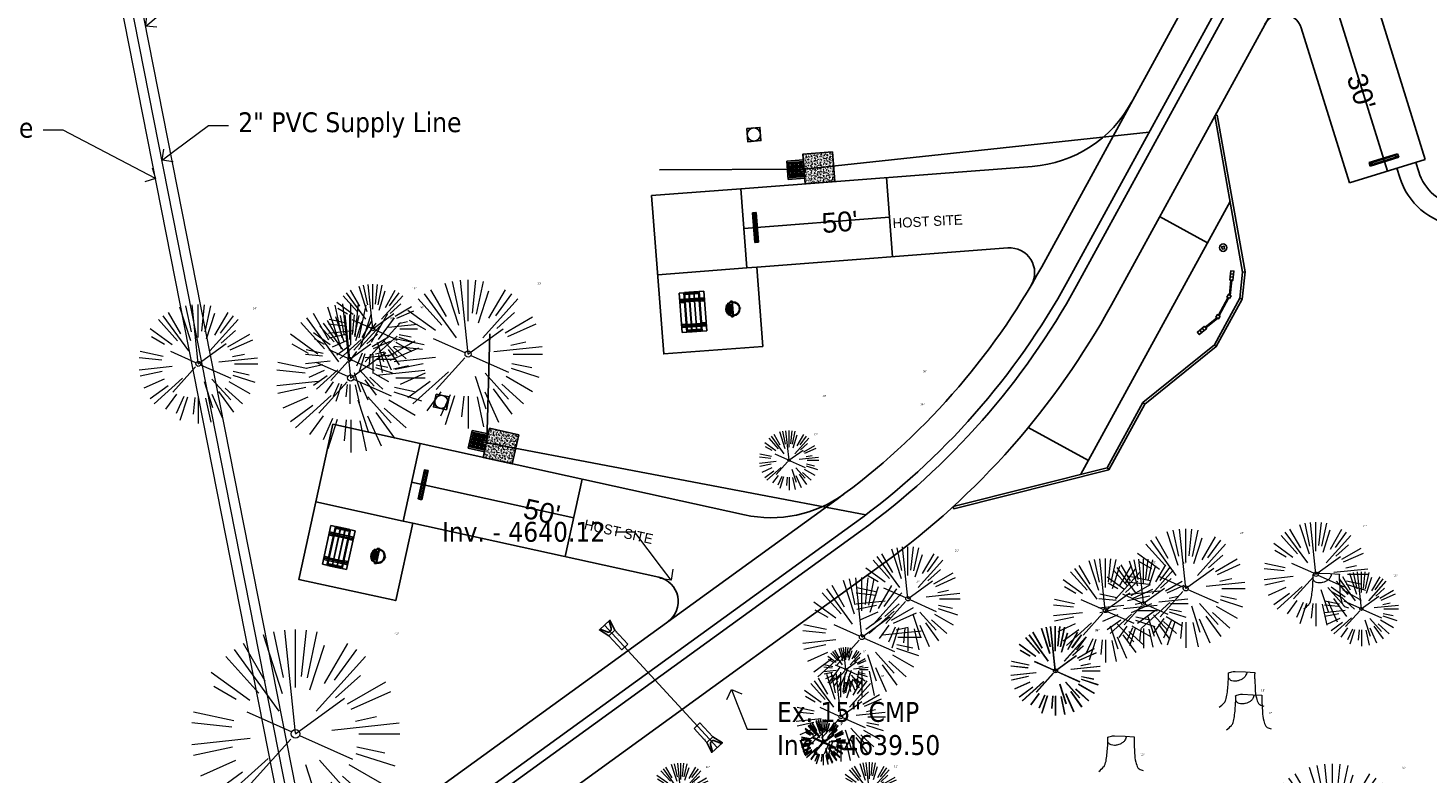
# Model space of a CAD drawing. Header units: feet. Extents: x 1134296 to 1140710, y 647902 to 649877.
# Tile 11 of 34: x 1134699 to 1134981, y 648559 to 648709. Entities that reach past the tile are written whole.
import ezdxf
from ezdxf import colors
from ezdxf.entities.mleader import LeaderData, LeaderLine
from ezdxf.math import Vec2, Vec3

# ---------------------------------------------------------------- set-up
doc = ezdxf.new("R2010")
doc.units = ezdxf.units.FT
doc.header["$MEASUREMENT"] = 0
doc.linetypes.add('HIDDEN4', pattern=[0.095, 0.05, -0.045])
for name, color, linetype in [('-AGGREGATE', 8, 'Continuous'), ('-BOLTS-LAGS-SCREWS', 7, 'Continuous'), ('-CONCRETE', 9, 'Continuous'), ('-HARDWARE', 7, 'Continuous'), ('-TIMBER', 5, 'Continuous'), ('-WOOD', 5, 'Continuous'), ('A-BULLETINBOARD', 3, 'Continuous'), ('A-POSTS&BEAMS', 5, 'Continuous'), ('C-CAMPSITE-PADS', 6, 'Continuous'), ('C-FENCE-FOOTING', 7, 'Continuous'), ('C-PRKG-WHEL-STOP', 9, 'Continuous'), ('C-ROAD-ASPHALT', 1, 'Continuous'), ('C-SITE-SIGN', 4, 'Continuous'), ('C-SITE-TIMBER', 6, 'Continuous'), ('C-SWLK-CONC', 6, 'Continuous'), ('C-SWLK-CONC-PATT', 8, 'Continuous'), ('C-UTIL-HYDRANT', 5, 'Continuous'), ('C-UTIL-WATER-MEP', 7, 'Continuous')]:
    doc.layers.add(name, color=color, linetype=linetype)
for name, color, linetype, lineweight in [('-ANGLE-IRON', 8, 'Continuous', 25), ('V-SITE-VEGE', 8, 'Continuous', 18), ('V-SITE-VEGE-TEXT', 8, 'Continuous', 18), ('V-UTIL-WATR-LINE', 8, 'Continuous', 15)]:
    doc.layers.add(name, color=color, linetype=linetype, lineweight=lineweight)
doc.layers.add('A-HIDDEN', color=8, linetype='Continuous', plot=False)
doc.layers.add('V-ANNO-TEXT', color=7, linetype='Continuous', lineweight=13, plot=False)
doc.styles.add('Arial', font='arial.ttf', dxfattribs={"height": 180})
doc.styles.add('SEI-Dim & Leader', font='tahoma.ttf')

# ---------------------------------------------------------------- blocks, each defined once
blk = doc.blocks.new('V-SITE-VEGE-Coniferious Tree 2')
at = {"color": 0, "linetype": 'ByBlock'}
for p, q in [((-0.0626, 0.1926), (-0.1545, 0.4755)), ((-0.0575, 0.2704), (-0.104, 0.4891)), ((-0.0003, 0.0026), (-0.0523, 0.4973)), ((0, 0.2219), (0, 0.5)), ((0.0289, 0.2753), (0.0522, 0.4973)), ((0.0572, 0.2693), (0.1039, 0.4891)), ((-0.0791, 0.1089), (-0.2939, 0.4045)), ((-0.146, 0.2528), (-0.25, 0.433)), ((0.0685, 0.211), (0.1382, 0.4256)), ((0.1391, 0.2411), (0.25, 0.433)), ((0.1869, 0.2573), (0.2939, 0.4045)), ((-0.1757, 0.1951), (-0.3346, 0.3716)), ((0.0978, 0.1086), (0.3345, 0.3716)), ((-0.2201, 0.1599), (-0.4046, 0.2939)), ((0.192, 0.1729), (0.3116, 0.2806)), ((-0.2844, 0.1642), (-0.3931, 0.227)), ((0.2488, 0.1436), (0.433, 0.25)), ((0.2659, 0.1184), (0.4568, 0.2034)), ((-0.0009, -0.0007), (0.235, 0.1707)), ((-0.2961, 0.0629), (-0.4891, 0.1039)), ((-0.0199, 0.0089), (-0.2319, 0.1032)), ((0.2873, 0.0611), (0.3885, 0.0826)), ((-0.306, 0.0322), (-0.4973, 0.0523)), ((0.1731, 0.0182), (0.4972, 0.0523)), ((0.3025, 0), (0.5, 0)), ((-0.2183, -0.0229), (-0.4973, -0.0523)), ((-0.3022, -0.0642), (-0.4891, -0.1039)), ((-0.023, -0.0255), (-0.2138, -0.2374)), ((0.0185, -0.0083), (0.272, -0.1211)), ((0.2936, -0.0624), (0.4274, -0.0908)), ((-0.2881, -0.1283), (-0.4568, -0.2034)), ((-0.132, -0.1189), (-0.3716, -0.3346)), ((0.1144, -0.1271), (0.2718, -0.3019)), ((0.2891, -0.094), (0.4755, -0.1545)), ((-0.2545, -0.1849), (-0.4046, -0.2939)), ((0.0478, -0.1473), (0.1192, -0.3671)), ((0.2555, -0.1475), (0.433, -0.25)), ((-0.1843, -0.2536), (-0.2767, -0.3808)), ((0.1131, -0.2541), (0.2033, -0.4568)), ((0.1689, -0.2325), (0.2939, -0.4045)), ((0.2254, -0.2029), (0.3716, -0.3346)), ((-0.1214, -0.2725), (-0.1856, -0.4168)), ((-0.091, -0.2799), (-0.1545, -0.4755)), ((-0.0297, -0.2818), (-0.0443, -0.4216)), ((0, -0.2818), (0, -0.5)), ((0.061, -0.2873), (0.1039, -0.4891))]:
    blk.add_line(p, q, dxfattribs=at)
blk.add_circle((0, 0), 0.0208)
blk = doc.blocks.new('V-SITE-VEGE-Stump')
for points in [[(-0.1229, -0.0143, 0.052613), (-0.0986, 0.0077, 0.106195), (-0.0905, 0.0219, 0.044862), (-0.0837, 0.0527, 0.020074), (-0.0776, 0.1229, 0.011675), (-0.0773, 0.1364, 0.007866), (-0.0776, 0.1565)], [(-0.0776, 0.1565, -0.027668), (-0.0534, 0.1634, -0.067978), (-0.0432, 0.1643), (0.0086, 0.1616), (0.054, 0.1591)], [(0.0151, 0.1613, -0.082864), (0.0081, 0.142, -0.111324), (-0.0021, 0.1306, -0.039313), (-0.0159, 0.1223, -0.049197), (-0.028, 0.1177, -0.066002), (-0.0447, 0.1155, -0.070187), (-0.0604, 0.1177, -0.114859), (-0.0685, 0.1223, -0.075938), (-0.0773, 0.1332)], [(0.054, 0.1591, 0.004334), (0.0538, 0.1369, 0.008344), (0.054, 0.1254), (0.0561, 0.0762, 0.046252), (0.0624, 0.0317, 0.069625), (0.0733, 0.0038, 0.149725), (0.0794, -0.002, 0.058523), (0.0992, -0.0091)]]:
    blk.add_lwpolyline(points, format="xyb")
blk = doc.blocks.new('_Open90')
at = {"color": 0, "linetype": 'ByBlock', "lineweight": -2}
for p, q in [((0, 0), (-1, 0)), ((-0.5, 0.5), (0, 0)), ((0, 0), (-0.5, -0.5))]:
    blk.add_line(p, q, dxfattribs=at)
blk = doc.blocks.new('4p kiosk')
at = {"layer": 'A-BULLETINBOARD', "linetype": 'Continuous'}
for points in [[(-59.3, 1.1), (-59.3, -1.1), (-92.5, -14.9), (-93.3, -13)], [(-3.8, 1), (-3.8, -1), (-51.8, -1), (-51.8, 1)], [(3.7, 1.1), (3.7, -1.1), (37, -14.9), (37.8, -13)]]:
    blk.add_lwpolyline(points, close=True, dxfattribs=at)
at = {"layer": 'A-HIDDEN'}
for points in [[(-61.2, -1.7), (-61.1, -1.8), (-59.3, -1.1), (-59.3, 1.1), (-59.4, 1), (-59.4, -1)], [(-51.8, -1), (-49.7, -1), (-49.7, -0.8), (-51.6, -0.8), (-51.6, 1), (-51.8, 1)], [(-3.8, -1), (-5.8, -1), (-5.8, -0.8), (-3.9, -0.8), (-3.9, 1), (-3.8, 1)], [(5.7, -1.7), (5.6, -1.8), (3.7, -1.1), (3.7, 1.1), (3.9, 1), (3.9, -1)], [(-92.5, -14.9), (-90.7, -14.1), (-90.7, -13.9), (-92.4, -14.6), (-93.1, -12.9), (-93.3, -13)], [(37, -14.9), (35.2, -14.1), (35.2, -13.9), (36.9, -14.6), (37.6, -12.9), (37.8, -13)]]:
    blk.add_lwpolyline(points, close=True, dxfattribs=at)
at = {"layer": 'A-POSTS&BEAMS'}
for points in [[(-51.8, 3.7), (-59.3, 3.7), (-59.3, -3.8), (-51.8, -3.8)], [(-3.8, 3.7), (3.7, 3.7), (3.7, -3.8), (-3.8, -3.8)], [(-105.3, -23.1), (-108.2, -16.2), (-115.1, -19.1), (-112.2, -26)], [(-98.4, -20.3), (-101.3, -13.3), (-108.2, -16.2), (-105.3, -23.1)], [(-91.5, -17.4), (-94.3, -10.5), (-101.3, -13.3), (-98.4, -20.3)], [(36, -17.4), (38.8, -10.5), (45.8, -13.3), (42.9, -20.3)], [(42.9, -20.3), (45.8, -13.3), (52.7, -16.2), (49.8, -23.1)], [(49.8, -23.1), (52.7, -16.2), (59.6, -19.1), (56.7, -26)]]:
    blk.add_lwpolyline(points, close=True, dxfattribs=at)
blk = doc.blocks.new('*U1417')
at = {"flags": 128}
blk.add_lwpolyline([(0.87, -2.15), (-1.06, -0.97), (1.06, 0.97), (2.07, -1.05)], dxfattribs=at)
blk.add_lwpolyline([(0.92, 0.84), (1.32, -0.62, -0.609257), (0.5, -1.37), (-0.92, -0.84)], format="xyb", dxfattribs=at)
blk.add_lwpolyline([(4.65, -3.87), (3.46, -4.97), (0.87, -2.15), (2.07, -1.05)], close=True, dxfattribs=at)
at = {"layer": 'Defpoints'}
blk.add_text('15" FES', height=0.2, rotation=132.4927, dxfattribs=at).set_placement((2.94, -2.13))
blk = doc.blocks.new('*U1415')
at = {"flags": 128}
blk.add_lwpolyline([(-4.65, 3.87), (-3.46, 4.97), (-0.87, 2.15), (-2.07, 1.05)], close=True, dxfattribs=at)
blk.add_lwpolyline([(-0.87, 2.15), (1.06, 0.97), (-1.06, -0.97), (-2.07, 1.05)], dxfattribs=at)
blk.add_lwpolyline([(-0.92, -0.84), (-1.32, 0.62, -0.609257), (-0.5, 1.37), (0.92, 0.84)], format="xyb", dxfattribs=at)
at = {"layer": 'Defpoints'}
blk.add_text('15" FES', height=0.2, rotation=312.4927, dxfattribs=at).set_placement((-2.94, 2.13))
blk = doc.blocks.new('Wheel_Stop')
for points in [[(-36, 6.75), (36, 6.75)], [(-36, -2.25), (-36, 6.75)], [(-35.625, 4.5), (-36, 6.75)], [(-35.625, 0), (-36, -2.25)], [(-35.955, 6.48), (35.955, 6.48)], [(-35.625, 4.5), (-35.625, 0)], [(-35.625, 4.5), (35.625, 4.5)], [(-35.625, 0), (35.625, 0)], [(35.625, 4.5), (36, 6.75)], [(35.625, 4.5), (35.625, 0)], [(35.625, 0), (36, -2.25)], [(36, -2.25), (36, 6.75)], [(-36, -2.25), (36, -2.25)], [(-35.955, -1.98), (35.955, -1.98)]]:
    blk.add_lwpolyline(points)
for centre in [(-30, 2.25), (30, 2.25)]:
    blk.add_circle(centre, 0.5)
blk = doc.blocks.new('10FT_Precast Table')
at = {"layer": '-ANGLE-IRON'}
for p, q in [((-43.5, 15.3), (-46.5, 15.3)), ((-46.5, 15.3), (-46.5, -15.3)), ((-43.5, -15.3), (-43.5, 15.3)), ((-28.5, 21.1), (-28.5, 27.6)), ((-28.5, 27.6), (-24.5, 27.6)), ((-24.5, 21.1), (-28.5, 21.1)), ((-25.5, 15.3), (-28.5, 15.3)), ((-28.5, 15.3), (-28.5, -15.3)), ((-25.5, -15.3), (-25.5, 15.3)), ((-24.5, 27.6), (-24.5, 21.1)), ((28.5, 21.1), (28.5, 27.6)), ((28.5, 27.6), (32.5, 27.6)), ((32.5, 21.1), (28.5, 21.1)), ((32.5, 15.3), (29.5, 15.3)), ((29.5, 15.3), (29.5, -15.3)), ((32.5, 27.6), (32.5, 21.1)), ((32.5, -15.3), (32.5, 15.3)), ((46.5, 15.3), (43.5, 15.3)), ((43.5, 15.3), (43.5, -15.3)), ((46.5, -15.3), (46.5, 15.3)), ((-46.5, -15.3), (-43.5, -15.3)), ((-28.5, -15.3), (-25.5, -15.3)), ((-28.5, -27.6), (-28.5, -21.1)), ((-28.5, -21.1), (-24.5, -21.1)), ((-24.5, -27.6), (-28.5, -27.6)), ((-24.5, -21.1), (-24.5, -27.6)), ((28.5, -27.6), (28.5, -21.1)), ((28.5, -21.1), (32.5, -21.1)), ((32.5, -27.6), (28.5, -27.6)), ((29.5, -15.3), (32.5, -15.3)), ((32.5, -21.1), (32.5, -27.6)), ((43.5, -15.3), (46.5, -15.3))]:
    blk.add_line(p, q, dxfattribs=at)
at = {"layer": '-BOLTS-LAGS-SCREWS'}
for centre in [(-45, 14.3), (-45, 8.8), (-45, 2.8), (-27, 14.3), (-27, 8.8), (-27, 2.8), (-26.5, 26.1), (-26.5, 22.6), (30.5, 26.1), (30.5, 22.6), (31, 14.3), (31, 8.8), (31, 2.8), (45, 14.3), (45, 8.8), (45, 2.8), (-45, -2.8), (-45, -8.8), (-45, -14.3), (-27, -2.8), (-27, -8.8), (-27, -14.3), (-26.5, -22.6), (-26.5, -26.1), (30.5, -22.6), (30.5, -26.1), (31, -2.8), (31, -8.8), (31, -14.3), (45, -2.8), (45, -8.8), (45, -14.3)]:
    blk.add_circle(centre, 0.156, dxfattribs=at)
at = {"layer": '-CONCRETE'}
for p, q in [((-32, -30), (-32, 30)), ((-28.5, 30), (-28.5, 27.6)), ((-28.5, -27.1), (-28.5, 27.1)), ((32.5, 30), (32.5, 27.6)), ((32.5, -27.1), (32.5, 27.1)), ((36, -30), (36, 30)), ((-28.5, -30), (-28.5, -27.6)), ((32.5, -27.6), (32.5, -30))]:
    blk.add_line(p, q, dxfattribs=at)
at = {"layer": '-TIMBER'}
for p, q in [((-48, 18.7), (-48, 30)), ((-48, 30), (48, 30)), ((-48, 18.7), (48, 18.7)), ((-48, 5.9), (-48, 17.1)), ((-48, 17.1), (48, 17.1)), ((-48, 5.9), (48, 5.9)), ((-48, -5.6), (-48, 5.6)), ((-48, 5.6), (48, 5.6)), ((48, 18.7), (48, 30)), ((48, 17.1), (48, 5.9)), ((48, 5.6), (48, -5.6)), ((48, -5.6), (-48, -5.6)), ((-48, -17.1), (-48, -5.9)), ((48, -5.9), (-48, -5.9)), ((48, -17.1), (-48, -17.1)), ((-48, -30), (-48, -18.7)), ((-48, -18.7), (48, -18.7)), ((-48, -30), (48, -30)), ((48, -5.9), (48, -17.1)), ((48, -30), (48, -18.7))]:
    blk.add_line(p, q, dxfattribs=at)
blk = doc.blocks.new('*X1314')
at = {"color": 0}
for p, q in [((146.1, 353.6), (146.1, 353.7)), ((146.1, 352.9), (146.8, 353.6)), ((146.1, 352.5), (146.8, 353.3)), ((146.1, 351.8), (146.8, 352.6)), ((146.1, 351.5), (146.8, 352.2)), ((146.1, 350.8), (146.8, 351.5)), ((146.3, 350.7), (146.8, 351.2))]:
    blk.add_line(p, q, dxfattribs=at)
blk = doc.blocks.new('Pilot Rocks FS-30_18_PA')
at = {"layer": '-HARDWARE'}
for p, q in [((-8.8, 0), (-17.9, 0)), ((-17.9, 0), (-12.8, 0)), ((-10.2, 0), (10.2, 0)), ((8.8, 0), (17.9, 0)), ((12.8, 0), (17.9, 0)), ((-18.9, -1.4), (-18.9, -1)), ((-18.9, -1.4), (-18.9, -1)), ((-18.9, -4.6), (-18.9, -1.4)), ((-18.9, -1.4), (-18.9, -1.4)), ((-18.2, -1.4), (-18.2, -1)), ((-18.2, -1), (-18.2, -1.4)), ((-18.2, -1.4), (-18.1, -1.4)), ((-18.1, -1.4), (-18.1, -4.6)), ((-8.8, -0.6), (-17.9, -0.6)), ((-13.3, -0.6), (-17.9, -0.6)), ((-10.2, -0.6), (10.2, -0.6)), ((-10.2, -0.6), (-10.2, -11.3)), ((-10.2, -11.3), (-10.2, -14.8)), ((-10.2, -13.7), (-10.2, -14.8)), ((-9.5, -0.6), (-9.5, -11.3)), ((-9.5, -11.3), (-9.5, -14.8)), ((-9.5, -11.6), (9.5, -11.6)), ((-9.5, -12.3), (9.5, -12.3)), ((-9.5, -14.8), (-9.5, -14.5)), ((-8.8, -0.6), (-8.8, -11.6)), ((-8.3, -0.6), (-8.3, -11.6)), ((-7.5, -0.6), (-7.5, -11.6)), ((-7, -0.6), (-7, -11.6)), ((-6.2, -0.6), (-6.2, -11.6)), ((-5.7, -0.6), (-5.7, -11.6)), ((-4.9, -0.6), (-4.9, -11.6)), ((-4.3, -0.6), (-4.3, -11.6)), ((-3.6, -0.6), (-3.6, -11.6)), ((-3, -0.6), (-3, -11.6)), ((-2.2, -0.6), (-2.2, -11.6)), ((-1.7, -0.6), (-1.7, -11.6)), ((-0.9, -0.6), (-0.9, -11.6)), ((-0.4, -0.6), (-0.4, -11.6)), ((0.4, -0.6), (0.4, -11.6)), ((0.9, -0.6), (0.9, -11.6)), ((1.7, -0.6), (1.7, -11.6)), ((2.2, -0.6), (2.2, -11.6)), ((3, -0.6), (3, -11.6)), ((3.6, -0.6), (3.6, -11.6)), ((4.3, -0.6), (4.3, -11.6)), ((4.9, -0.6), (4.9, -11.6)), ((5.7, -0.6), (5.7, -11.6)), ((6.2, -0.6), (6.2, -11.6)), ((7, -0.6), (7, -11.6)), ((7.5, -0.6), (7.5, -11.6)), ((8.3, -0.6), (8.3, -11.6)), ((8.8, -0.6), (8.8, -11.6)), ((17.9, -0.6), (8.8, -0.6)), ((9.5, -0.6), (9.5, -11.3)), ((9.5, -11.3), (9.5, -14.8)), ((9.5, -14.5), (9.5, -14.8)), ((10.2, -0.6), (10.2, -11.3)), ((10.2, -11.3), (10.2, -14.8)), ((10.2, -14.8), (10.2, -13.7)), ((18.1, -4.6), (18.1, -1.4)), ((18.1, -1.4), (18.2, -1.4)), ((18.9, -4.6), (18.1, -4.6)), ((18.2, -1.4), (18.2, -1)), ((18.2, -1.4), (18.2, -1)), ((18.9, -1.4), (18.9, -1)), ((18.9, -1), (18.9, -1.4)), ((18.9, -1.4), (18.9, -1.4)), ((18.9, -1.4), (18.9, -4.6))]:
    blk.add_line(p, q, dxfattribs=at)
at = {"layer": '-HARDWARE', "flags": 128}
for points in [[(0, 18.2, 1), (-0.6, 18.2), (-0.6, 15, 1), (0, 15), (0, 18.2)], [(-11.8, -8.9, -1), (-11.3, -9.4), (-13.5, -11.7, -1), (-14, -11.3), (-11.8, -8.9)], [(11.8, -8.9, 1), (11.3, -9.4), (13.5, -11.7, 1), (14, -11.3), (11.8, -8.9)]]:
    blk.add_lwpolyline(points, format="xyb", dxfattribs=at)
at = {"layer": '-HARDWARE'}
for points in [[(-18.9, -4.6), (-18.9, -1.4), (-18.1, -1.4), (-18.1, -4.6)], [(-7.5, -11.6), (-8.3, -11.6), (-8.3, -0.6), (-7.5, -0.6)], [(-6.2, -11.6), (-7, -11.6), (-7, -0.6), (-6.2, -0.6)], [(-4.9, -11.6), (-5.7, -11.6), (-5.7, -0.6), (-4.9, -0.6)], [(-3.6, -11.6), (-4.3, -11.6), (-4.3, -0.6), (-3.6, -0.6)], [(-2.2, -11.6), (-3, -11.6), (-3, -0.6), (-2.2, -0.6)], [(-0.9, -11.6), (-1.7, -11.6), (-1.7, -0.6), (-0.9, -0.6)], [(-0.4, -11.6), (0.4, -11.6), (0.4, -0.6), (-0.4, -0.6)], [(0.9, -11.6), (1.7, -11.6), (1.7, -0.6), (0.9, -0.6)], [(2.2, -11.6), (3, -11.6), (3, -0.6), (2.2, -0.6)], [(3.6, -11.6), (4.3, -11.6), (4.3, -0.6), (3.6, -0.6)], [(4.9, -11.6), (5.7, -11.6), (5.7, -0.6), (4.9, -0.6)], [(6.2, -11.6), (7, -11.6), (7, -0.6), (6.2, -0.6)], [(7.5, -11.6), (8.3, -11.6), (8.3, -0.6), (7.5, -0.6)], [(18.9, -4.6), (18.9, -1.4), (18.1, -1.4), (18.1, -4.6)]]:
    blk.add_lwpolyline(points, close=True, dxfattribs=at)
for centre, radius, start, end in [((-17.9, -1), 1, 90, 180), ((-17.9, -1), 1, 90, 180), ((0, 0), 17.1, 0.1484, 179.8516), ((0, 0), 15.7, 0.161, 179.839), ((17.9, -1), 1, 0, 90), ((17.9, -1), 1, 0, 90), ((-17.9, -1), 0.333, 90, 180), ((-17.9, -1), 0.333, 90, 180), ((0, 0), 17.1, 182.0901, 220.7491), ((0, 0), 15.7, 182.2674, 220.2248), ((0, 0), 17.1, 220.7491, 233.2978), ((0, 0), 15.7, 220.2248, 229.5861), ((-9.9, -11.6), 0.333, 0, 180), ((-9.9, -14.8), 0.333, 180, 0), ((-9.9, -14.8), 0.333, 180, 0), ((0, 0), 15.7, 232.704, 307.296), ((0, 0), 17.1, 236.0414, 303.9586), ((9.9, -11.6), 0.333, 0, 180), ((9.9, -14.8), 0.333, 180, 0), ((9.9, -14.8), 0.333, 180, 0), ((0, 0), 15.7, 310.4139, 319.7752), ((0, 0), 17.1, 306.7022, 319.2509), ((0, 0), 15.7, 319.7752, 357.7326), ((0, 0), 17.1, 319.2509, 357.9099), ((17.9, -1), 0.333, 0, 90), ((17.9, -1), 0.333, 0, 90)]:
    blk.add_arc(centre, radius, start, end, dxfattribs=at)
at = {"layer": '-HARDWARE', "rotation": 180}
for p, xscale, yscale, zscale in [((137.7, 372.6), 1.066666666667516, 1.066666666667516, 1.066666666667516), ((-137.7, 372.6), -1.066666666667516, 1.066666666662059, 1.066666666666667)]:
    blk.add_blockref('*X1314', p, dxfattribs=dict(at, xscale=xscale, yscale=yscale, zscale=zscale))
blk = doc.blocks.new('HYDRANT & PAD')
at = {"layer": '-AGGREGATE'}
h = blk.add_hatch(dxfattribs=at)
h.set_pattern_fill('GRAVEL', color=256, scale=10)
h.paths.add_polyline_path([(18, 72), (18, 108), (-18, 108), (-18, 72), (-4.8, 72), (-4.8, 81.6), (4.8, 81.6), (4.8, 72)])
at = {"layer": 'C-SWLK-CONC-PATT'}
h = blk.add_hatch(dxfattribs=at)
h.set_pattern_fill('AR-CONC', color=256)
h.set_pattern_definition([(50, (-9267.939, -358120.348), (7.17260183, -0.62752135), [0.75, -8.25]), (355, (-9267.939, -358120.348), (-1.38751334, 7.52192134), [0.6, -6.6]), (100.4514445, (-9267.341, -358120.4), (5.78508847, 6.89439991), [0.63740192, -7.01142112]), (46.1842, (-9267.939, -358118.348), (10.6724133, -1.6551928), [1.125, -12.375]), (96.6356355, (-9267.05, -358118.486), (9.34661946, 9.741186), [0.95610342, -10.5171376]), (351.184164, (-9267.939, -358118.348), (9.34661945, 9.741186), [0.9, -9.9]), (21, (-9266.939, -358118.848), (5.96907052, -4.02618891), [0.75, -8.25]), (326, (-9266.939, -358118.848), (2.43315332, 7.25150045), [0.6, -6.6]), (71.4514447, (-9266.4415, -358119.1835), (8.40222377, 3.22531153), [0.6374019, -7.01142112]), (37.5, (-9267.939, -358120.348), (0.121598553, 3.328938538), [0, -6.52, 0, -6.7, 0, -6.625]), (7.5, (-9267.939, -358120.348), (2.630695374, 3.94411712), [0, -3.82, 0, -6.37, 0, -2.525]), (327.5, (-9270.169, -358120.348), (5.338224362, -0.225548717), [0, -2.5, 0, -7.8, 0, -10.35]), (317.5, (-9271.169, -358120.348), (5.831861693, 1.001049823), [0, -3.25, 0, -5.18, 0, -7.35])])
h.paths.add_polyline_path([(36, 72), (-0.5, 72), (-1.8, 72), (-5.8, 72), (-36, 72), (-36, 0), (36, 0)])
at = {"layer": '-HARDWARE'}
for p, q in [((-0.9, 70.2), (-0.9, 69.5)), ((-0.1, 68.2), (-0.2, 71.2)), ((-0.2, 71.2), (0.3, 71.2)), ((0.3, 71.2), (0.2, 68.2)), ((0.9, 70.2), (0.9, 69.5))]:
    blk.add_line(p, q, dxfattribs=at)
blk.add_lwpolyline([(0.9, 69.5), (0.8, 68.6, 0.013614), (0.8, 68.5), (0.8, 68.1, -0.014895), (0.8, 68.1), (0.8, 67.7, -0.39687), (0.4, 67.4), (-0.5, 67.4, -0.39687), (-0.8, 67.7), (-0.8, 68.1, -0.014895), (-0.8, 68.1), (-0.8, 68.5, 0.013614), (-0.8, 68.6), (-0.9, 69.5)], format="xyb", dxfattribs=at)
for points in [[(-0.8, 82.6), (-0.8, 82)], [(0.8, 82), (-0.8, 82)], [(-0.6, 81.6), (-0.6, 82)], [(0.6, 81.6), (0.6, 82)], [(0.7, 82.6), (0.7, 82)]]:
    blk.add_lwpolyline(points, dxfattribs=at)
at = {"layer": '-HARDWARE', "linetype": 'HIDDEN4'}
for points in [[(-0.6, 81.6), (-0.6, 72.1)], [(0.6, 81.6), (0.6, 72)]]:
    blk.add_lwpolyline(points, dxfattribs=at)
at = {"layer": '-HARDWARE'}
for centre, radius, start, end in [((0, 71), 1.2, 284.4558, 262.278), ((0, 82.6), 0.794, 340.8718, 199.1282), ((0, 82.6), 0.75, 0, 180)]:
    blk.add_arc(centre, radius, start, end, dxfattribs=at)
at = {"layer": '-TIMBER', "flags": 128}
for points in [[(-22, 112), (-22, 72)], [(22, 112), (-22, 112)], [(-18, 112), (-18, 72)], [(18, 108), (-18, 108)], [(18, 112), (18, 72)], [(22, 112), (22, 72)]]:
    blk.add_lwpolyline(points, dxfattribs=at)
at = {"layer": '-WOOD'}
blk.add_lwpolyline([(4.8, 72), (4.8, 81.6), (-4.8, 81.6), (-4.8, 72)], close=True, dxfattribs=at)
at = {"layer": 'C-SWLK-CONC'}
blk.add_lwpolyline([(36, 0), (36, 72), (-36, 72), (-36, 0)], dxfattribs=at)
at = {"layer": 'C-SWLK-CONC', "linetype": 'Continuous'}
blk.add_lwpolyline([(-36, 0), (36, 0)], dxfattribs=at)
blk = doc.blocks.new('C_PBASE-PACTOLA_02403811')
at = {"layer": '', "flags": 128}
for points in [[(1134945.3, 648722.05), (1134909.79, 648657.07, -0.111237), (1134866.24, 648607.57), (1134762.18, 648532.09, 0.322945), (1134716.4, 648393.22), (1134719.72, 648382.71, -0.171424), (1134715.29, 648249.56), (1134707.16, 648228.78, -0.022723), (1134688.71, 648187.28, 0.05045), (1134653.34, 648094.13)], [(1134842.14, 648676.6), (1134900.86, 648681.11, 0.253744), (1134920.88, 648694.05)], [(1135001.7, 648664.28), (1134997.68, 648666.48, 0.088755), (1134992.33, 648668.27), (1134986.24, 648669.16, -0.288437), (1134974.9, 648678.86), (1134974.32, 648680.75)], [(1135003.62, 648667.79), (1134999.59, 648669.99, 0.088755), (1134992.91, 648672.23), (1134986.82, 648673.12, -0.288437), (1134978.72, 648680.05), (1134978.14, 648681.93)], [(1134845.36, 648660.8), (1134895.96, 648664.68, -0.605493), (1134900.66, 648657.17)], [(1134777.56, 648625.26), (1134842.87, 648610.88, 0.214261), (1134862.93, 648615.06)], [(1134776.08, 648609.2), (1134825.64, 648598.29, -0.647093), (1134827.5, 648589.36)]]:
    blk.add_lwpolyline(points, format="xyb", dxfattribs=at)
at = {"layer": ''}
for points in [[(1134966.84, 648746.91, 0.186705), (1134965.62, 648728.91), (1134980.05, 648682.53)], [(1134964.77, 648677.78), (1134955.04, 648709.05, 0.662325), (1134947.71, 648709.78)]]:
    blk.add_lwpolyline(points, format="xyb", dxfattribs=at)
for points in [[(1134980.05, 648682.53), (1134964.77, 648677.78)], [(1134910.67, 648619.04), (1134940.73, 648674.06)]]:
    blk.add_lwpolyline(points, dxfattribs=at)
at = {"layer": '', "flags": 128}
blk.add_lwpolyline([(1134814.73, 648588.65), (1134837.38, 648563.95)], dxfattribs=at)
at = {"layer": 'C-CAMPSITE-PADS'}
for points in [[(1134824.19, 648675.22), (1134842.14, 648676.6), (1134843.37, 648660.64), (1134845.36, 648660.8), (1134846.59, 648644.84), (1134826.65, 648643.31)], [(1134776.08, 648609.2), (1134772.64, 648593.57), (1134753.11, 648597.87), (1134759.99, 648629.13), (1134777.56, 648625.26), (1134774.12, 648609.63)]]:
    blk.add_lwpolyline(points, close=True, dxfattribs=at)
at = {"layer": 'C-FENCE-FOOTING', "ltscale": 0.5}
blk.add_circle((1134939.33, 648664.73), 0.75, dxfattribs=at)
at = {"layer": 'C-ROAD-ASPHALT'}
blk.add_lwpolyline([(1134908.59, 648295.08), (1134902.18, 648308.92, -0.385736), (1134904.19, 648315.33, 0.505251), (1134911.81, 648388.99, -0.385736), (1134911.17, 648395.68), (1134920.27, 648407.91, 0.11933), (1134891.69, 648420.07), (1134806.69, 648434.23), (1134804.22, 648419.43, -0.414214), (1134798.47, 648415.32, -0.092061), (1134788.17, 648419.07, 0.092061), (1134777.88, 648422.81), (1134747.79, 648427.82, -0.457207), (1134724.14, 648466.55, -0.15976), (1134766.88, 648525.62), (1134870.94, 648601.1, 0.111237), (1134916.81, 648653.23), (1134952.32, 648718.22, 0.019155)], format="xyb", dxfattribs=at)
blk.add_lwpolyline([(1134633.65, 648994.15), (1134723.23, 649000.6, -0.300313), (1134907.7, 648897.02), (1134943.56, 648827.41, -0.242942), (1134943.47, 648735.65, -0.014482), (1134938.28, 648725.89), (1134902.77, 648660.9, -0.111237), (1134861.54, 648614.05), (1134757.48, 648538.57, 0.178397), (1134706.3, 648462.14, -0.47863), (1134656.99, 648438.88, -0.128153), (1134626.71, 648464.73), (1134623.06, 648469.96, -0.104209), (1134584.05, 648561.81), (1134566.4, 648651.59, -0.01381), (1134561.9, 648678.39), (1134552.83, 648743.38, -0.094333), (1134558.21, 648852.45), (1134566.77, 648887.84, -0.036442), (1134590.86, 648962.97, -0.28642)], format="xyb", close=True, dxfattribs=at)
at = {"layer": 'C-SITE-SIGN'}
blk.add_lwpolyline([(1134939.13, 648664.44), (1134939.62, 648664.52), (1134939.54, 648665.02), (1134939.04, 648664.93)], close=True, dxfattribs=at)
at = {"layer": 'C-SITE-TIMBER', "flags": 128}
for points in [[(1134884.94, 648612.54), (1134915.96, 648620.38), (1134923.13, 648633.51), (1134937.55, 648645.12), (1134942.68, 648654.52), (1134943.25, 648659.81), (1134937.66, 648691.38)], [(1134885.07, 648612.05), (1134916.29, 648619.95), (1134923.52, 648633.19), (1134937.94, 648644.8), (1134943.17, 648654.36), (1134943.76, 648659.83), (1134938.15, 648691.47)], [(1134937.66, 648691.38), (1134938.15, 648691.47)], [(1134943.25, 648659.81), (1134943.76, 648659.83)], [(1134942.68, 648654.52), (1134943.17, 648654.36)], [(1134937.55, 648645.12), (1134937.94, 648644.8)], [(1134923.52, 648633.19), (1134923.13, 648633.51)], [(1134915.96, 648620.38), (1134916.29, 648619.95)], [(1134885.07, 648612.05), (1134884.94, 648612.54)]]:
    blk.add_lwpolyline(points, dxfattribs=at)
at = {"layer": 'C-UTIL-WATER-MEP'}
for p, q in [((1134854.96, 648680.59), (1134924.44, 648688.04)), ((1134854.96, 648680.59), (1134825.76, 648680.4)), ((1134790.98, 648625.37), (1134867.36, 648610.89))]:
    blk.add_line(p, q, dxfattribs=at)
at = {"layer": 'C-UTIL-WATER-MEP', "flags": 128}
blk.add_lwpolyline([(1134943.55, 648723.01), (1134908.04, 648658.03, -0.111237), (1134865.06, 648609.19), (1134761.01, 648533.71, 0.157468), (1134714.97, 648470.68, 0.157468)], format="xyb", dxfattribs=at)
at = {"layer": 'C-UTIL-WATER-MEP'}
for points in [[(1134843.34, 648688.76), (1134846, 648688.97), (1134846.2, 648686.31), (1134843.55, 648686.1)], [(1134780.81, 648635.23), (1134783.41, 648634.65), (1134782.84, 648632.05), (1134780.24, 648632.62)]]:
    blk.add_lwpolyline(points, close=True, dxfattribs=at)
at = {"layer": 'C-UTIL-WATER-MEP', "flags": 128}
blk.add_lwpolyline([(1134790.98, 648625.37), (1134791.6, 648647.35)], dxfattribs=at)
at = {"layer": 'C-UTIL-WATER-MEP'}
for centre in [(1134844.77, 648687.54), (1134781.82, 648633.64)]:
    blk.add_circle(centre, 1.33, dxfattribs=at)
at = {"layer": 'Defpoints'}
for points in [[(1134926.53, 648671.01), (1134936.18, 648665.73)], [(1134900.07, 648628.48), (1134912.2, 648621.86)], [(1134756.55, 648613.5), (1134774.12, 648609.63)]]:
    blk.add_lwpolyline(points, dxfattribs=at)
at = {"layer": 'Defpoints', "flags": 128}
blk.add_lwpolyline([(1134825.42, 648659.26), (1134843.37, 648660.64)], dxfattribs=at)
at = {"layer": '', "color": 221, "linetype": 'Continuous', "lineweight": -3}
for name, p in [('*U1417', (1134814.73, 648588.65)), ('*U1415', (1134837.38, 648563.95))]:
    blk.add_blockref(name, p, dxfattribs=at)
at = {"layer": '-HARDWARE'}
for p, xscale, yscale, zscale, rotation in [((1134840.57, 648652.4), 0.08333333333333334, 0.08333333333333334, 0.08333333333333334, 274.3948077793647), ((1134769.06, 648602.55), 0.08333333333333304, 0.08333333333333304, 0.08333333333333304, 257.5837631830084)]:
    blk.add_blockref('Pilot Rocks FS-30_18_PA', p, dxfattribs=dict(at, xscale=xscale, yscale=yscale, zscale=zscale, rotation=rotation))
for p, xscale, yscale, zscale, rotation in [((1134832.51, 648651.79), 0.08333333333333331, 0.08333333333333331, 0.08333333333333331, 274.3948077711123), ((1134761.17, 648604.29), 0.08333333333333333, 0.08333333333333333, 0.08333333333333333, 257.583763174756)]:
    blk.add_blockref('10FT_Precast Table', p, dxfattribs=dict(xscale=xscale, yscale=yscale, zscale=zscale, rotation=rotation))
at = {"layer": 'A-BULLETINBOARD', "xscale": 0.08333333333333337, "yscale": 0.08333333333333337, "zscale": 0.08333333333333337, "rotation": 241.3465562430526}
blk.add_blockref('4p kiosk', (1134938.29, 648650.82), dxfattribs=at)
at = {"layer": 'C-PRKG-WHEL-STOP'}
for p, xscale, yscale, zscale, rotation in [((1134971.65, 648682.6), 0.08333333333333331, 0.08333333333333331, 0.08333333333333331, 197.2765312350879), ((1134845.31, 648668.82), 0.08333333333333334, 0.08333333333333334, 0.08333333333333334, 94.39480776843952), ((1134778.35, 648616.89), 0.08333333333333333, 0.08333333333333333, 0.08333333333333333, 77.58376317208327)]:
    blk.add_blockref('Wheel_Stop', p, dxfattribs=dict(at, xscale=xscale, yscale=yscale, zscale=zscale, rotation=rotation))
at = {"layer": 'C-UTIL-HYDRANT'}
for p, xscale, yscale, zscale, rotation in [((1134860.86, 648681.04), 0.08333333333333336, 0.08333333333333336, 0.08333333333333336, 94.39480672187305), ((1134796.77, 648624.1), 0.08333333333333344, 0.08333333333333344, 0.08333333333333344, 77.58376256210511)]:
    blk.add_blockref('HYDRANT & PAD', p, dxfattribs=dict(at, xscale=xscale, yscale=yscale, zscale=zscale, rotation=rotation))
at = {"layer": '', "char_height": 2, "attachment_point": 1}
for insert, rotation in [((1134872.69, 648670.66), 3.0298), ((1134810.88, 648609.97), 347.4851)]:
    blk.add_mtext('HOST SITE', dxfattribs=dict(at, insert=insert, rotation=rotation))
at = {"layer": 'C-CAMPSITE-PADS', "char_height": 4, "attachment_point": 1, "style": 'Arial'}
for s, width, gutter_width, insert, rotation in [("30'", 0.889, 1, (1134967.99, 648700.27), 287.2328), ("50'", 10.6683, 12, (1134858.32, 648671.65), 4.351), ("50'", 10.6683, 12, (1134798.95, 648614.23), 347.54)]:
    blk.add_mtext_dynamic_manual_height_columns(s, width=width, gutter_width=gutter_width, heights=[0], dxfattribs=dict(at, insert=insert, rotation=rotation))
blk = doc.blocks.new('C_XBASE-PACTOLA_02403811')
at = {"layer": 'V-UTIL-WATR-LINE', "ltscale": 0.75, "flags": 128}
blk.add_lwpolyline([(1134856.6, 648010.1), (1134824.59, 648169.4), (1134824.4, 648170.45), (1134715.22, 648724.68), (1134627.69, 649042.71), (1134623.1, 649060.49), (1134614.19, 649111.86), (1134603.32, 649126.01)], dxfattribs=at)
blk.add_lwpolyline([(1134856.6, 648010.1), (1134824.59, 648169.4), (1134824.4, 648170.45), (1134715.22, 648724.68), (1134627.69, 649042.71), (1134623.1, 649060.49), (1134614.19, 649111.86), (1134603.32, 649126.01)], dxfattribs=at)
at = {"layer": 'V-UTIL-WATR-LINE', "flags": 128}
for points in [[(1134858.56, 648010.49), (1134826.55, 648169.78), (1134826.36, 648170.82), (1134717.16, 648725.14), (1134629.62, 649043.23), (1134625.05, 649060.91), (1134616.07, 649112.68), (1134604.91, 649127.23)], [(1134860.52, 648010.88), (1134828.52, 648170.15), (1134828.33, 648171.19), (1134719.11, 648725.6), (1134719.1, 648725.64)]]:
    blk.add_lwpolyline(points, dxfattribs=at)
at = {"layer": 'V-SITE-VEGE'}
for name, p, xscale, yscale, zscale in [('V-SITE-VEGE-Coniferious Tree 2', (1134768.05, 648648.36), 17.99978256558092, 17.99978256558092, 17.99978256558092), ('V-SITE-VEGE-Coniferious Tree 2', (1134787.23, 648643.27), 29.99963760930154, 29.99963760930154, 29.99963760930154), ('V-SITE-VEGE-Coniferious Tree 2', (1134763.58, 648638.47), 29.99963760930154, 29.99963760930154, 29.99963760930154), ('V-SITE-VEGE-Coniferious Tree 2', (1134763.39, 648642.25), 17.99978256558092, 17.99978256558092, 17.99978256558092), ('V-SITE-VEGE-Coniferious Tree 2', (1134958.01, 648598.9), 20.99974632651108, 20.99974632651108, 20.99974632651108), ('V-SITE-VEGE-Coniferious Tree 2', (1134875.83, 648593.95), 20.99974632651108, 20.99974632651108, 20.99974632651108), ('V-SITE-VEGE-Coniferious Tree 2', (1134915.59, 648591.59), 20.99974632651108, 20.99974632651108, 20.99974632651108), ('V-SITE-VEGE-Coniferious Tree 2', (1134923.26, 648593), 17.99978256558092, 17.99978256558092, 17.99978256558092), ('V-SITE-VEGE-Stump', (1134960.55, 648592.5), 40.31522404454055, 40.31522404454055, 40.31522404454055), ('V-SITE-VEGE-Coniferious Tree 2', (1134967.17, 648591.91), 14.99981880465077, 14.99981880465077, 14.99981880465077), ('V-SITE-VEGE-Coniferious Tree 2', (1134752.48, 648566.73), 41.99949265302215, 41.99949265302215, 41.99949265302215), ('V-SITE-VEGE-Coniferious Tree 2', (1134905.51, 648579.41), 17.99978256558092, 17.99978256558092, 17.99978256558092), ('V-SITE-VEGE-Coniferious Tree 2', (1134905.58, 648579.43), 17.99978256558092, 17.99978256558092, 17.99978256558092), ('V-SITE-VEGE-Coniferious Tree 2', (1134863.33, 648579.67), 8.999891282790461, 8.999891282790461, 8.999891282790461), ('V-SITE-VEGE-Coniferious Tree 2', (1134862.29, 648570.15), 17.99978256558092, 17.99978256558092, 17.99978256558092), ('V-SITE-VEGE-Stump', (1134943.5, 648572.69), 40.31522404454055, 40.31522404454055, 40.31522404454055), ('V-SITE-VEGE-Stump', (1134944.97, 648568.1), 40.31522404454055, 40.31522404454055, 40.31522404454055), ('V-SITE-VEGE-Coniferious Tree 2', (1134858.76, 648564.92), 8.999891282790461, 8.999891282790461, 8.999891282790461), ('V-SITE-VEGE-Coniferious Tree 2', (1134858.78, 648565.13), 8.999891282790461, 8.999891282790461, 8.999891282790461), ('V-SITE-VEGE-Stump', (1134919.21, 648559.73), 40.31522404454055, 40.31522404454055, 40.31522404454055), ('V-SITE-VEGE-Coniferious Tree 2', (1134961.36, 648545.66), 29.99963760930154, 29.99963760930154, 29.99963760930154)]:
    blk.add_blockref(name, p, dxfattribs=dict(at, xscale=xscale, yscale=yscale, zscale=zscale))
at = {"layer": 'V-SITE-VEGE', "rotation": 8.537736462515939e-07}
for p, xscale, yscale, zscale in [((1134732.88, 648641.3), 23.99971008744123, 23.99971008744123, 23.99971008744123), ((1134851.87, 648621.87), 11.99985504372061, 11.99985504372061, 11.99985504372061), ((1134931.78, 648596.03), 23.99971008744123, 23.99971008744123, 23.99971008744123), ((1134866.56, 648586.22), 23.99971008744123, 23.99971008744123, 23.99971008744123), ((1134868.06, 648555), 11.99985504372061, 11.99985504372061, 11.99985504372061), ((1134830.08, 648554.83), 11.99985504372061, 11.99985504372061, 11.99985504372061)]:
    blk.add_blockref('V-SITE-VEGE-Coniferious Tree 2', p, dxfattribs=dict(at, xscale=xscale, yscale=yscale, zscale=zscale))
at = {"layer": 'V-SITE-VEGE-TEXT', "char_height": 0.4, "attachment_point": 7, "style": 'SEI-Dim & Leader'}
for s, insert in [('18"', (1134776.03, 648656.36)), ('30"', (1134801.19, 648657.27)), ('24"', (1134743.85, 648652.3)), ('30"', (1134777.54, 648652.47)), ('18"', (1134771.36, 648650.25)), ('24"', (1134772.21, 648645.85)), ('36"', (1134878.84, 648639.58)), ('30"', (1134858.59, 648634.64)), ('36"', (1134878.31, 648632.92)), ('12"', (1134856.85, 648626.87)), ('21"', (1134967.48, 648608.4)), ('24"', (1134942.74, 648607.03)), ('21"', (1134885.3, 648603.45)), ('21"', (1134925.07, 648601.09)), ('18"', (1134931.24, 648601)), ('24"', (1134877.53, 648597.22)), ('15"', (1134973.65, 648598.41)), ('18"', (1134964.03, 648595.1)), ('42"', (1134772.43, 648586.73)), ('18"', (1134913.49, 648587.41)), ('18"', (1134913.56, 648587.43)), ('9"', (1134866.82, 648583.17)), ('18"', (1134870.27, 648578.15)), ('18"', (1134946.97, 648575.29)), ('12"', (1134948.45, 648570.7)), ('9"', (1134862.25, 648568.42)), ('9"', (1134862.27, 648568.63)), ('12"', (1134922.68, 648562.33)), ('12"', (1134835.07, 648559.83)), ('12"', (1134873.04, 648560)), ('30"', (1134975.32, 648559.66))]:
    blk.add_mtext(s, dxfattribs=dict(at, insert=insert))
at = {"layer": 'V-ANNO-TEXT'}
ml = blk.add_multileader_mtext('Standard', dxfattribs=at)
ml.set_content('2" PVC Return Line', color=256, style='SEI-Dim & Leader')
ml.set_leader_properties(color=256, linetype='ByLayer', lineweight=-1)
ml.set_arrow_properties(name='OPEN90')
ml.build(insert=Vec2(0, 0))
ml.multileader.update_dxf_attribs({"text_left_attachment_type": 2, "text_right_attachment_type": 2, "dogleg_length": 0.1, "arrow_head_size": 3.2, "scale": 40})
ctx = ml.context
ctx.base_point, ctx.scale, ctx.arrow_head_size, ctx.plane_origin = Vec3(1134732.58, 648714.55), 40, 3.2, Vec3(1134722.3, 648709.41)
ctx.left_attachment, ctx.right_attachment = 2, 2
notes = []
notes.append((ctx, [(0, (1, 1, 0), (1134728.58, 648714.55), (1, 0), 4, [(0, [(1134722.3, 648709.41)], 0, [])])]))
ctx.mtext.insert, ctx.mtext.flow_direction = Vec3(1134734.58, 648716.63), 5
ml = blk.add_multileader_mtext('Standard', dxfattribs=at)
ml.set_content('Parking Wheel Stop (Typ.)', color=256, style='SEI-Dim & Leader')
ml.set_leader_properties(color=256, linetype='ByLayer', lineweight=-1)
ml.set_arrow_properties(name='OPEN90')
ml.build(insert=Vec2(0, 0))
ml.multileader.update_dxf_attribs({"text_left_attachment_type": 2, "text_right_attachment_type": 2, "dogleg_length": 0.1, "arrow_head_size": 3.2, "scale": 40})
ctx = ml.context
ctx.base_point, ctx.scale, ctx.arrow_head_size, ctx.plane_origin = Vec3(1134530.73, 648685.78), 40, 3.2, Vec3(1134518.56, 648681.32)
ctx.left_attachment, ctx.right_attachment = 2, 2
notes.append((ctx, [(0, (1, 1, 0), (1134526.73, 648685.78), (1, 0), 4, [(0, [(1134518.56, 648681.32)], 0, [])])]))
ctx.mtext.insert, ctx.mtext.width, ctx.mtext.flow_direction = Vec3(1134532.73, 648691.84), 35.4975, 5
ml = blk.add_multileader_mtext('Standard', dxfattribs=at)
ml.set_content('B/W Control Line', color=256, style='SEI-Dim & Leader')
ml.set_leader_properties(color=256, linetype='ByLayer', lineweight=-1)
ml.set_arrow_properties(name='OPEN90')
ml.build(insert=Vec2(0, 0))
ml.multileader.update_dxf_attribs({"text_left_attachment_type": 2, "text_right_attachment_type": 2, "dogleg_length": 0.1, "arrow_head_size": 3.2, "scale": 40})
ctx = ml.context
ctx.base_point, ctx.scale, ctx.arrow_head_size, ctx.plane_origin = Vec3(1134657.07, 648688.39), 40, 3.2, Vec3(1134724.28, 648678.65)
ctx.left_attachment, ctx.right_attachment, ctx.text_align_type = 2, 2, 2
notes.append((ctx, [(1, (1, 1, 0), (1134705.65, 648688.39), (-1, 0), 4, [(0, [(1134724.28, 648678.65)], 0, [])])]))
ctx.mtext.insert, ctx.mtext.alignment, ctx.mtext.flow_direction = Vec3(1134699.65, 648690.91), 3, 5
ml = blk.add_multileader_mtext('Standard', dxfattribs=at)
ml.set_content('2" PVC Supply Line', color=256, style='SEI-Dim & Leader')
ml.set_leader_properties(color=256, linetype='ByLayer', lineweight=-1)
ml.set_arrow_properties(name='OPEN90')
ml.build(insert=Vec2(0, 0))
ml.multileader.update_dxf_attribs({"text_left_attachment_type": 2, "text_right_attachment_type": 2, "dogleg_length": 0.1, "arrow_head_size": 3.2, "scale": 40})
ctx = ml.context
ctx.base_point, ctx.scale, ctx.arrow_head_size, ctx.plane_origin = Vec3(1134738.93, 648689.37), 40, 3.2, Vec3(1134725.59, 648682.37)
ctx.left_attachment, ctx.right_attachment = 2, 2
notes.append((ctx, [(0, (1, 1, 0), (1134734.93, 648689.37), (1, 0), 4, [(0, [(1134725.59, 648682.37)], 0, [])])]))
ctx.mtext.insert, ctx.mtext.flow_direction = Vec3(1134740.93, 648692.02), 5
ml = blk.add_multileader_mtext('Standard', dxfattribs=at)
ml.set_content('Inv. - 4640.12', color=256, style='SEI-Dim & Leader')
ml.set_leader_properties(color=256, linetype='ByLayer', lineweight=-1)
ml.set_arrow_properties(name='OPEN90')
ml.build(insert=Vec2(0, 0))
ml.multileader.update_dxf_attribs({"text_left_attachment_type": 2, "text_right_attachment_type": 2, "dogleg_length": 0.1, "arrow_head_size": 3.2, "scale": 40})
ctx = ml.context
ctx.base_point, ctx.scale, ctx.arrow_head_size, ctx.plane_origin = Vec3(1134778.68, 648607.37), 40, 3.2, Vec3(1134828.12, 648597.7)
ctx.left_attachment, ctx.right_attachment, ctx.text_align_type = 2, 2, 2
notes.append((ctx, [(0, (1, 1, 0), (1134820.84, 648607.37), (-1, 0), 4, [(0, [(1134828.12, 648597.7)], 0, [])])]))
ctx.mtext.insert, ctx.mtext.alignment, ctx.mtext.flow_direction = Vec3(1134814.84, 648609.45), 3, 5
ml = blk.add_multileader_mtext('Standard', dxfattribs=at)
ml.set_content('Ex. 15" CMP\\PInv. - 4639.50', color=256, style='SEI-Dim & Leader')
ml.set_leader_properties(color=256, linetype='ByLayer', lineweight=-1)
ml.set_arrow_properties(name='OPEN90')
ml.build(insert=Vec2(0, 0))
ml.multileader.update_dxf_attribs({"text_left_attachment_type": 2, "text_right_attachment_type": 2, "dogleg_length": 0.1, "arrow_head_size": 3.2, "scale": 40})
ctx = ml.context
ctx.base_point, ctx.scale, ctx.arrow_head_size, ctx.plane_origin = Vec3(1134847.44, 648567.69), 40, 3.2, Vec3(1134840.26, 648575.69)
ctx.left_attachment, ctx.right_attachment = 2, 2
notes.append((ctx, [(0, (1, 1, 0), (1134843.44, 648567.69), (1, 0), 4, [(0, [(1134840.26, 648575.69)], 0, [])])]))
ctx.mtext.insert, ctx.mtext.flow_direction = Vec3(1134849.44, 648573.14), 5
for ctx, leaders in notes:
    for number, flags, end, landing, length, lines in leaders:
        leader = LeaderData()
        leader.index, (leader.has_last_leader_line, leader.has_dogleg_vector, leader.attachment_direction) = number, flags
        leader.last_leader_point, leader.dogleg_vector, leader.dogleg_length = Vec3(end), Vec3(landing), length
        for number, points, colour, breaks in lines:
            line = LeaderLine()
            line.index, line.vertices, line.color, line.breaks = number, Vec3.list(points), colors.encode_raw_color(colour), breaks
            leader.lines.append(line)
        ctx.leaders.append(leader)

msp = doc.modelspace()

# ---------------------------------------------------------------- block references
at = {"layer": ''}
msp.add_blockref('C_XBASE-PACTOLA_02403811', (0, 0), dxfattribs=at)

# ---------------------------------------------------------------- next in the draw order: linework, layer by layer
for p, q in [((1134962.68, 648711.42), (1134972.41, 648680.15)), ((1134871.5, 648678.85), (1134872.73, 648662.9)), ((1134842.75, 648668.62), (1134872.11, 648670.88)), ((1134775.84, 648617.44), (1134808.5, 648610.25)), ((1134810.22, 648618.07), (1134806.78, 648602.44))]:
    msp.add_line(p, q, dxfattribs=at)

# ---------------------------------------------------------------- next in the draw order: block references
msp.add_blockref('C_PBASE-PACTOLA_02403811', (0, 0), dxfattribs=at)

doc.saveas('drawing.dxf')
